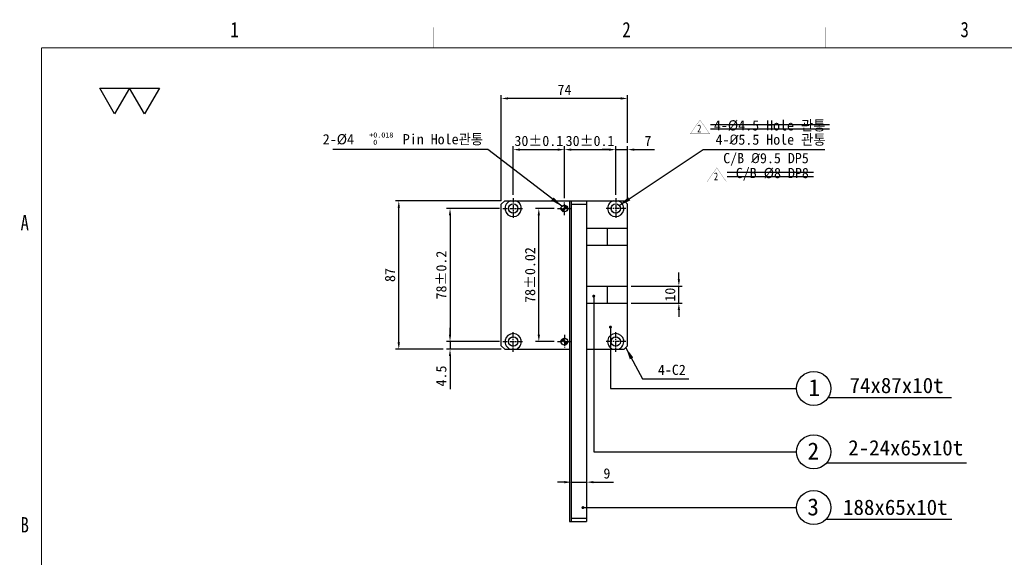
# Model space of a CAD drawing. Extents: x 2118 to 3271, y 824 to 1634.
# Tile 2 of 6: x 2118 to 2694, y 1319 to 1634. Entities that reach past the tile are written whole.
import ezdxf
from ezdxf.enums import TextEntityAlignment as Align

# ---------------------------------------------------------------- set-up
doc = ezdxf.new("R2010")
doc.units = 0
doc.header["$LTSCALE"] = 2
doc.header["$MEASUREMENT"] = 0
doc.linetypes.add('CENTER', pattern=[2, 1.25, -0.25, 0.25, -0.25])
doc.layers.get('0').update_dxf_attribs({"linetype": 'CONTINUOUS'})
doc.layers.get('DEFPOINTS').update_dxf_attribs({"linetype": 'CONTINUOUS'})
for name, color, linetype in [('3', 4, 'CONTINUOUS'), ('CEN', 3, 'CENTER'), ('DIM', 4, 'CONTINUOUS'), ('DIMENSION', 4, 'CONTINUOUS'), ('HATCHLINE', 1, 'CONTINUOUS'), ('PART_NO', 1, 'CONTINUOUS')]:
    doc.layers.add(name, color=color, linetype=linetype)
doc.dimstyles.new('A3', dxfattribs={"dimscale": 2, "dimtxt": 3, "dimasz": 2, "dimexe": 1, "dimexo": 1, "dimgap": 1, "dimtad": 1, "dimdec": 4, "dimdsep": 46, "dimtxsty": 'Standard', "dimcen": 2.5, "dimclrd": 4, "dimclre": 4, "dimclrt": 9, "dimazin": 2, "dimtfac": 1, "dimtdec": 4, "dimtmove": 0, "dimatfit": 3, "dimfxl": 1, "dimtolj": 1, "dimarcsym": 0})

# ---------------------------------------------------------------- blocks, each defined once
blk = doc.blocks.new('A3-DJ')
at = {"const_width": 0.2}
for points in [[(30, 269), (410, 269)], [(30, 269), (30, 10)]]:
    blk.add_lwpolyline(points, dxfattribs=at)
at = {"layer": '3', "const_width": 0.05}
for points in [[(106.5, 273), (106.5, 269)], [(183, 273), (183, 269)], [(26, 200), (30, 200)]]:
    blk.add_lwpolyline(points, dxfattribs=at)
at = {"layer": '3', "width": 0.8}
for s, p in [('1', (67.68, 272.54)), ('2', (144.18, 272.54)), ('3', (210.18, 272.54)), ('A', (26.72, 234.81)), ('B', (26.72, 175.81))]:
    blk.add_text(s, height=3, dxfattribs=at).set_placement(p, align=Align.MIDDLE)
blk = doc.blocks.new('A$C35ED56C0')
at = {"layer": 'DIM'}
for points in [[(0, 13.51), (15.6, 13.51), (7.8, 0)], [(15.6, 13.51), (31.2, 13.51), (23.4, 0)]]:
    blk.add_lwpolyline(points, close=True, dxfattribs=at)
blk = doc.blocks.new('*D7')
at = {"layer": 'DEFPOINTS', "color": 0}
for p in [(2399.87, 1588.06), (2473.87, 1560.06), (2399.87, 1526.06)]:
    blk.add_point(p, dxfattribs=at)
at = {"layer": 'DIMENSION', "color": 4, "lineweight": -2}
for p, q in [((2399.87, 1528.06), (2399.87, 1590.06)), ((2469.87, 1588.06), (2403.87, 1588.06)), ((2473.87, 1562.06), (2473.87, 1590.06))]:
    blk.add_line(p, q, dxfattribs=at)
at = {"layer": 'DIMENSION', "color": 4}
for points in [[(2403.87, 1588.73), (2403.87, 1587.39), (2399.87, 1588.06)], [(2469.87, 1588.73), (2469.87, 1587.39), (2473.87, 1588.06)]]:
    blk.add_solid(points, dxfattribs=at)
at = {"layer": 'DIMENSION', "color": 9, "insert": (2436.87, 1593.14), "char_height": 6, "attachment_point": 5}
blk.add_mtext('\\A1;74', dxfattribs=at)
blk = doc.blocks.new('*D8')
at = {"layer": 'DEFPOINTS', "color": 0}
for p in [(2473.87, 1558.06), (2466.87, 1529.56), (2473.87, 1526.06)]:
    blk.add_point(p, dxfattribs=at)
at = {"layer": 'DIMENSION', "color": 4, "lineweight": -2}
for p, q in [((2462.87, 1558.06), (2458.87, 1558.06)), ((2466.87, 1531.56), (2466.87, 1560.06)), ((2466.87, 1558.06), (2473.87, 1558.06)), ((2473.87, 1528.06), (2473.87, 1560.06)), ((2477.87, 1558.06), (2489.64, 1558.06))]:
    blk.add_line(p, q, dxfattribs=at)
at = {"layer": 'DIMENSION', "color": 4}
for points in [[(2462.87, 1558.73), (2462.87, 1557.39), (2466.87, 1558.06)], [(2477.87, 1558.73), (2477.87, 1557.39), (2473.87, 1558.06)]]:
    blk.add_solid(points, dxfattribs=at)
at = {"layer": 'DIMENSION', "color": 9, "insert": (2485.75, 1563.14), "char_height": 6, "attachment_point": 5}
blk.add_mtext('\\A1;7', dxfattribs=at)
blk = doc.blocks.new('*D9')
at = {"layer": 'DEFPOINTS', "color": 0}
for p in [(2466.87, 1558.06), (2466.87, 1529.56), (2436.87, 1527.56)]:
    blk.add_point(p, dxfattribs=at)
at = {"layer": 'DIMENSION', "color": 4, "lineweight": -2}
for p, q in [((2436.87, 1529.56), (2436.87, 1560.06)), ((2440.87, 1558.06), (2462.87, 1558.06)), ((2466.87, 1531.56), (2466.87, 1560.06))]:
    blk.add_line(p, q, dxfattribs=at)
at = {"layer": 'DIMENSION', "color": 4}
for points in [[(2440.87, 1558.73), (2440.87, 1557.39), (2436.87, 1558.06)], [(2462.87, 1558.73), (2462.87, 1557.39), (2466.87, 1558.06)]]:
    blk.add_solid(points, dxfattribs=at)
at = {"layer": 'DIMENSION', "color": 9, "insert": (2451.87, 1563.14), "char_height": 6, "attachment_point": 5}
blk.add_mtext('\\A1;30%%P0.1', dxfattribs=at)
blk = doc.blocks.new('*D10')
at = {"layer": 'DEFPOINTS', "color": 0}
for p in [(2436.87, 1558.06), (2406.87, 1529.56), (2436.87, 1527.56)]:
    blk.add_point(p, dxfattribs=at)
at = {"layer": 'DIMENSION', "color": 4, "lineweight": -2}
for p, q in [((2406.87, 1531.56), (2406.87, 1560.06)), ((2410.87, 1558.06), (2432.87, 1558.06)), ((2436.87, 1529.56), (2436.87, 1560.06))]:
    blk.add_line(p, q, dxfattribs=at)
at = {"layer": 'DIMENSION', "color": 4}
for points in [[(2410.87, 1558.73), (2410.87, 1557.39), (2406.87, 1558.06)], [(2432.87, 1558.73), (2432.87, 1557.39), (2436.87, 1558.06)]]:
    blk.add_solid(points, dxfattribs=at)
at = {"layer": 'DIMENSION', "color": 9, "insert": (2421.87, 1563.14), "char_height": 6, "attachment_point": 5}
blk.add_mtext('\\A1;30%%P0.1', dxfattribs=at)
blk = doc.blocks.new('*D11')
at = {"layer": 'DEFPOINTS', "color": 0}
for p in [(2440.87, 1379.23), (2449.87, 1379.17), (2449.87, 1363.19)]:
    blk.add_point(p, dxfattribs=at)
at = {"layer": 'DIMENSION', "color": 4, "lineweight": -2}
for p, q in [((2440.87, 1377.23), (2440.87, 1361.19)), ((2449.87, 1377.17), (2449.87, 1361.19)), ((2436.87, 1363.19), (2432.87, 1363.19)), ((2440.87, 1363.19), (2449.87, 1363.19)), ((2453.87, 1363.19), (2465.58, 1363.19))]:
    blk.add_line(p, q, dxfattribs=at)
at = {"layer": 'DIMENSION', "color": 4}
for points in [[(2436.87, 1363.86), (2436.87, 1362.53), (2440.87, 1363.19)], [(2453.87, 1363.86), (2453.87, 1362.53), (2449.87, 1363.19)]]:
    blk.add_solid(points, dxfattribs=at)
at = {"layer": 'DIMENSION', "color": 9, "insert": (2461.72, 1368.27), "char_height": 6, "attachment_point": 5}
blk.add_mtext('\\A1;9', dxfattribs=at)
blk = doc.blocks.new('*D12')
at = {"layer": 'DEFPOINTS', "color": 0}
for p in [(2400.87, 1445.56), (2369.87, 1441.06), (2401.87, 1441.06)]:
    blk.add_point(p, dxfattribs=at)
at = {"layer": 'DIMENSION', "color": 4, "lineweight": -2}
for p, q in [((2369.87, 1449.56), (2369.87, 1453.56)), ((2398.87, 1445.56), (2367.87, 1445.56)), ((2369.87, 1445.56), (2369.87, 1441.06)), ((2399.87, 1441.06), (2367.87, 1441.06)), ((2369.87, 1437.06), (2369.87, 1417.74))]:
    blk.add_line(p, q, dxfattribs=at)
at = {"layer": 'DIMENSION', "color": 4}
for points in [[(2369.2, 1449.56), (2370.53, 1449.56), (2369.87, 1445.56)], [(2369.2, 1437.06), (2370.53, 1437.06), (2369.87, 1441.06)]]:
    blk.add_solid(points, dxfattribs=at)
at = {"layer": 'DIMENSION', "color": 9, "insert": (2364.79, 1425.4), "char_height": 6, "attachment_point": 5, "rotation": 90}
blk.add_mtext('\\A1;4.5', dxfattribs=at)
blk = doc.blocks.new('*D13')
at = {"layer": 'DEFPOINTS', "color": 0}
for p in [(2400.87, 1523.56), (2369.87, 1445.56), (2400.87, 1445.56)]:
    blk.add_point(p, dxfattribs=at)
at = {"layer": 'DIMENSION', "color": 4, "lineweight": -2}
for p, q in [((2398.87, 1523.56), (2367.87, 1523.56)), ((2369.87, 1519.56), (2369.87, 1449.56)), ((2398.87, 1445.56), (2367.87, 1445.56))]:
    blk.add_line(p, q, dxfattribs=at)
at = {"layer": 'DIMENSION', "color": 4}
for points in [[(2369.2, 1519.56), (2370.53, 1519.56), (2369.87, 1523.56)], [(2369.2, 1449.56), (2370.53, 1449.56), (2369.87, 1445.56)]]:
    blk.add_solid(points, dxfattribs=at)
at = {"layer": 'DIMENSION', "color": 9, "insert": (2364.79, 1484.56), "char_height": 6, "attachment_point": 5, "rotation": 90}
blk.add_mtext('\\A1;78%%P0.2', dxfattribs=at)
blk = doc.blocks.new('*D14')
at = {"layer": 'DEFPOINTS', "color": 0}
for p in [(2339.87, 1528.06), (2401.87, 1528.06), (2367.87, 1441.06)]:
    blk.add_point(p, dxfattribs=at)
at = {"layer": 'DIMENSION', "color": 4, "lineweight": -2}
for p, q in [((2399.87, 1528.06), (2337.87, 1528.06)), ((2339.87, 1445.06), (2339.87, 1524.06)), ((2365.87, 1441.06), (2337.87, 1441.06))]:
    blk.add_line(p, q, dxfattribs=at)
at = {"layer": 'DIMENSION', "color": 4}
for points in [[(2339.2, 1524.06), (2340.53, 1524.06), (2339.87, 1528.06)], [(2339.2, 1445.06), (2340.53, 1445.06), (2339.87, 1441.06)]]:
    blk.add_solid(points, dxfattribs=at)
at = {"layer": 'DIMENSION', "color": 9, "insert": (2334.79, 1484.56), "char_height": 6, "attachment_point": 5, "rotation": 90}
blk.add_mtext('\\A1;87', dxfattribs=at)
blk = doc.blocks.new('*D15')
at = {"layer": 'DEFPOINTS', "color": 0}
for p in [(2421.87, 1523.56), (2432.87, 1523.56), (2432.87, 1445.56)]:
    blk.add_point(p, dxfattribs=at)
at = {"layer": 'DIMENSION', "color": 4, "lineweight": -2}
for p, q in [((2430.87, 1523.56), (2419.87, 1523.56)), ((2421.87, 1449.56), (2421.87, 1519.56)), ((2430.87, 1445.56), (2419.87, 1445.56))]:
    blk.add_line(p, q, dxfattribs=at)
at = {"layer": 'DIMENSION', "color": 4}
for points in [[(2421.2, 1519.56), (2422.53, 1519.56), (2421.87, 1523.56)], [(2421.2, 1449.56), (2422.53, 1449.56), (2421.87, 1445.56)]]:
    blk.add_solid(points, dxfattribs=at)
at = {"layer": 'DIMENSION', "color": 9, "insert": (2416.79, 1484.56), "char_height": 6, "attachment_point": 5, "rotation": 90}
blk.add_mtext('\\A1;78%%P0.02', dxfattribs=at)
blk = doc.blocks.new('*D16')
at = {"layer": 'DEFPOINTS', "color": 0}
for p in [(2473.87, 1478.06), (2503.87, 1478.06), (2473.87, 1468.06)]:
    blk.add_point(p, dxfattribs=at)
at = {"layer": 'DIMENSION', "color": 4, "lineweight": -2}
for p, q in [((2503.87, 1482.06), (2503.87, 1486.06)), ((2475.87, 1478.06), (2505.87, 1478.06)), ((2503.87, 1468.06), (2503.87, 1478.06)), ((2475.87, 1468.06), (2505.87, 1468.06)), ((2503.87, 1464.06), (2503.87, 1460.06))]:
    blk.add_line(p, q, dxfattribs=at)
at = {"layer": 'DIMENSION', "color": 4}
for points in [[(2503.2, 1482.06), (2504.53, 1482.06), (2503.87, 1478.06)], [(2503.2, 1464.06), (2504.53, 1464.06), (2503.87, 1468.06)]]:
    blk.add_solid(points, dxfattribs=at)
at = {"layer": 'DIMENSION', "color": 9, "insert": (2498.78, 1473.06), "char_height": 6, "attachment_point": 5, "rotation": 90}
blk.add_mtext('\\A1;10', dxfattribs=at)

msp = doc.modelspace()

# ---------------------------------------------------------------- hatches: boundary and pattern name
at = {"layer": 'HATCHLINE'}
h = msp.add_hatch(dxfattribs=at)
h.set_pattern_fill('ANSI31', color=256, scale=0.1, style=0)
h.set_pattern_definition([(135, (1734.85887, 914.5877), (0.2245064, 0.2245064), [])])
h.paths.add_polyline_path([(2438.86614, 1523.56101), (2436.86614, 1523.56101), (2436.86614, 1525.56101, -0.414213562)])
h.paths.add_polyline_path([(2434.86614, 1523.56101), (2436.86614, 1523.56101), (2436.86614, 1521.56101, -0.414213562)])
h = msp.add_hatch(dxfattribs=at)
h.set_pattern_fill('ANSI31', color=256, scale=0.1, style=0)
h.set_pattern_definition([(135, (1734.85887, 936.5877), (0.2245064, 0.2245064), [])])
h.paths.add_polyline_path([(2434.86614, 1445.56099, -0.414213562), (2436.86614, 1447.56099), (2436.86614, 1445.56099)])
h.paths.add_polyline_path([(2436.86614, 1445.56099), (2438.86614, 1445.56099, -0.414213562), (2436.86614, 1443.56099)])

# ---------------------------------------------------------------- linework, layer by layer
for p, q in [((2401.86614, 1528.06101), (2399.86614, 1526.06101)), ((2401.86614, 1528.06101), (2471.86614, 1528.06101)), ((2439.86614, 1528.06101), (2439.86614, 1340.06101)), ((2440.86614, 1528.06101), (2440.86614, 1340.06101)), ((2449.86614, 1528.06101), (2449.86614, 1340.06101)), ((2471.86614, 1528.06101), (2473.86614, 1526.06101)), ((2399.86614, 1443.06099), (2399.86614, 1526.06101)), ((2440.86614, 1526.061), (2449.86614, 1526.061)), ((2473.86614, 1443.06099), (2473.86614, 1526.06101)), ((2449.86614, 1512.06101), (2473.86614, 1512.06101)), ((2461.86614, 1512.06101), (2461.86614, 1502.06101)), ((2449.86614, 1502.06101), (2473.86614, 1502.06101)), ((2449.86614, 1478.06101), (2473.86614, 1478.06101)), ((2461.86614, 1478.06101), (2461.86614, 1468.06101)), ((2449.86614, 1468.06101), (2473.86614, 1468.06101)), ((2401.86614, 1441.06099), (2399.86614, 1443.06099)), ((2473.86614, 1443.06099), (2471.86614, 1441.06099)), ((2401.86614, 1441.06099), (2439.86614, 1441.06099)), ((2449.86614, 1441.06099), (2471.86614, 1441.06099)), ((2439.86614, 1340.06101), (2449.86614, 1340.06101)), ((2440.86614, 1342.06101), (2449.86614, 1342.06101))]:
    msp.add_line(p, q)
for centre in [(2406.86614, 1523.56099), (2466.86614, 1523.56099), (2406.86614, 1445.56101), (2466.86614, 1445.56101)]:
    msp.add_circle(centre, 2.75)
at = {"linetype": 'ByBlock'}
for centre in [(2436.86614, 1523.56101), (2436.86614, 1445.56099)]:
    msp.add_circle(centre, 2, dxfattribs=at)
for centre, start, end in [((2406.86614, 1523.56099), 108.67107053, 71.32892947), ((2466.86614, 1523.56099), 108.67107053, 71.32892947), ((2406.86614, 1445.56101), 288.67107053, 251.32892947), ((2466.86614, 1445.56101), 288.67107053, 251.32892947)]:
    msp.add_arc(centre, 4.75, start, end)
at = {"layer": 'CEN'}
for p, q in [((2406.86614, 1529.56099), (2406.86614, 1517.56099)), ((2466.86614, 1529.56099), (2466.86614, 1517.56099)), ((2400.86614, 1523.56099), (2412.86614, 1523.56099)), ((2432.86614, 1523.56101), (2440.86614, 1523.56101)), ((2436.86614, 1519.56101), (2436.86614, 1527.56101)), ((2472.86614, 1523.56099), (2460.86614, 1523.56099)), ((2406.86614, 1439.56101), (2406.86614, 1451.56101)), ((2436.86614, 1449.56099), (2436.86614, 1441.56099)), ((2466.86614, 1439.56101), (2466.86614, 1451.56101)), ((2400.86614, 1445.56101), (2412.86614, 1445.56101)), ((2432.86614, 1445.56099), (2440.86614, 1445.56099)), ((2472.86614, 1445.56101), (2460.86614, 1445.56101))]:
    msp.add_line(p, q, dxfattribs=at)
at = {"layer": 'DIMENSION'}
for p, q in [((2591.30726, 1412.83049), (2663.53441, 1412.83049)), ((2590.50004, 1374.57839), (2672.38419, 1374.57839)), ((2590.18328, 1341.51314), (2663.76729, 1341.51314))]:
    msp.add_line(p, q, dxfattribs=at)
for centre in [(2582.825, 1418.12683), (2582.825, 1380.98883), (2582.825, 1348.28483)]:
    msp.add_circle(centre, 10, dxfattribs=at)
at = {"layer": 'PART_NO'}
for p, q in [((2592.00114, 1572.64483), (2522.34014, 1572.64483)), ((2592.00114, 1570.13183), (2522.34014, 1570.13183)), ((2582.65914, 1544.56583), (2532.15414, 1544.56583)), ((2582.65914, 1542.05283), (2532.15414, 1542.05283))]:
    msp.add_line(p, q, dxfattribs=at)
at = {"layer": 'PART_NO', "const_width": 0.1125}
for points in [[(2516.23214, 1575.47163), (2510.60714, 1567.37163)], [(2521.85714, 1567.37163), (2516.23214, 1575.47163)], [(2510.60714, 1567.37163), (2521.85714, 1567.37163)], [(2526.04614, 1547.39263), (2520.42114, 1539.29263)], [(2531.67114, 1539.29263), (2526.04614, 1547.39263)], [(2520.42114, 1539.29263), (2531.67114, 1539.29263)]]:
    msp.add_lwpolyline(points, dxfattribs=at)

# ---------------------------------------------------------------- block references
at = {"xscale": 2.999999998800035, "yscale": 2.999999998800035, "zscale": 2.999999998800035}
msp.add_blockref('A3-DJ', (2040.68005, 810.7678), dxfattribs=at)
at = {"layer": 'DIMENSION', "xscale": 1.119999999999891, "yscale": 1.119999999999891, "zscale": 1.119999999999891}
msp.add_blockref('A$C35ED56C0', (2164.7176, 1578.98), dxfattribs=at)

# ---------------------------------------------------------------- texts
at = {"layer": 'DIMENSION', "color": 9}
for s, p in [('+0.018', (2322.59088, 1565.15797)), ('0', (2324.92288, 1560.88397))]:
    msp.add_text(s, height=3, dxfattribs=at).set_placement(p)
at = {"layer": 'DIMENSION'}
for s, p in [('1', (2579.70077, 1413.59488)), ('2', (2579.19685, 1376.46642)), ('3', (2579.08732, 1343.71524))]:
    msp.add_text(s, height=10, dxfattribs=at).set_placement(p)
at = {"layer": 'DIMENSION', "color": 9, "attachment_point": 6}
for s, insert, char_height in [('4-%%C4.5 Hole 관통', (2589.69667, 1571.98704), 6), ('2-%%C4       Pin Hole관통', (2389.2299, 1563.85978), 6), ('4-{\\fISOCPEUR|b0|i0|c0|p34;%%C}5.5 Hole 관통', (2589.79953, 1563.64004), 6), ('C/B {\\fISOCPEUR|b0|i0|c0|p34;%%C}9.5 DP5', (2579.93788, 1552.36125), 6), ('C/B %%C8 DP8', (2579.98902, 1543.63125), 6), ('4-C2', (2507.93737, 1428.97753), 6), ('74x87x10t', (2658.88098, 1419.81541), 9), ('2-24x65x10t', (2670.3623, 1383.28431), 9), ('188x65x10t', (2661.22352, 1348.42944), 9)]:
    msp.add_mtext(s, dxfattribs=dict(at, insert=insert, char_height=char_height))
at = {"layer": 'PART_NO', "width": 0.8}
for p in [(2515.81972, 1570.45818), (2525.63372, 1542.37918)]:
    msp.add_text('2', height=4.5, dxfattribs=at).set_placement(p, align=Align.MIDDLE)

# ---------------------------------------------------------------- dimensions: what is measured, and where the dimension line sits
at = {"layer": 'DIMENSION'}
for base, p1, p2, angle, picture, middle in [((2399.86614, 1588.06101), (2473.86614, 1560.06101), (2399.86614, 1526.06101), 180, '*D7', (2436.86614, 1593.1449)), ((2339.86614, 1528.06101), (2367.86614, 1441.06099), (2401.86614, 1528.06101), 90, '*D14', (2334.78625, 1484.561))]:
    dim = msp.add_linear_dim(base=base, p1=p1, p2=p2, angle=angle, dimstyle='A3', dxfattribs=at)
    dim.commit()
    dim.dimension.update_dxf_attribs({"geometry": picture, "text_midpoint": middle})
for base, p1, p2, angle, text, picture, middle in [((2436.86614, 1558.06101), (2406.86614, 1529.56099), (2436.86614, 1527.56101), 180, '<>%%P0.1', '*D10', (2421.86614, 1563.1449)), ((2466.86614, 1558.06101), (2436.86614, 1527.56101), (2466.86614, 1529.56099), 180, '<>%%P0.1', '*D9', (2451.86614, 1563.1449)), ((2369.86614, 1445.56101), (2400.86614, 1523.56099), (2400.86614, 1445.56101), 90, '<>%%P0.2', '*D13', (2364.78625, 1484.561)), ((2421.86614, 1523.56101), (2432.86614, 1445.56099), (2432.86614, 1523.56101), 90, '<>%%P0.02', '*D15', (2416.78625, 1484.561))]:
    dim = msp.add_linear_dim(base=base, p1=p1, p2=p2, angle=angle, text=text, dimstyle='A3', override={"dimscale": 2, "dimtxt": 3, "dimtxsty": 'Standard', "dimclrt": 9}, dxfattribs=at)
    dim.commit()
    dim.dimension.update_dxf_attribs({"geometry": picture, "text_midpoint": middle})
for base, p1, p2, angle, picture, middle in [((2473.86614, 1558.06101), (2466.86614, 1529.56099), (2473.86614, 1526.06101), 180, '*D8', (2485.75163, 1558.06101)), ((2369.86614, 1441.06099), (2400.86614, 1445.56101), (2401.86614, 1441.06099), 90, '*D12', (2369.86614, 1425.40054)), ((2449.86614, 1363.19483), (2440.86614, 1379.23012), (2449.86614, 1379.16883), 180, '*D11', (2461.72367, 1363.19483))]:
    dim = msp.add_linear_dim(base=base, p1=p1, p2=p2, angle=angle, dimstyle='A3', dxfattribs=at)
    dim.commit()
    dim.dimension.update_dxf_attribs({"geometry": picture, "text_midpoint": middle, "dimtype": 160})
dim = msp.add_linear_dim(base=(2503.86614, 1478.06101), p1=(2473.86614, 1468.06101), p2=(2473.86614, 1478.06101), angle=90, dimstyle='A3', override={"dimscale": 2, "dimtxt": 3, "dimtxsty": 'Standard', "dimclrt": 9}, dxfattribs=at)
dim.commit()
dim.dimension.update_dxf_attribs({"geometry": '*D16', "text_midpoint": (2503.86614, 1473.06101), "dimtype": 160})

# ---------------------------------------------------------------- leaders
for points, override in [([(2435.37304, 1524.89166), (2392.01365, 1558.06101), (2301.22606, 1558.06101)], {"dimscale": 3.5, "dimtxt": 2.5, "dimgap": 1, "dimtad": 0, "dimtxsty": 'Standard', "dimclrt": 9}), ([(2468.96089, 1525.34272), (2518.06866, 1558.06101), (2589.32048, 1558.06101)], {"dimscale": 3.5, "dimtxt": 2.5, "dimgap": 1, "dimtad": 0, "dimtxsty": 'Standard', "dimclrt": 9}), ([(2454.006, 1472.21083), (2454.006, 1380.98883), (2572.825, 1380.98883)], {"dimscale": 3.5, "dimtxt": 2.5, "dimtad": 0, "dimldrblk": 'DOTSMALL'}), ([(2463.786, 1454.09483), (2463.786, 1418.12683), (2572.825, 1418.12683)], {"dimscale": 3.5, "dimtxt": 2.5, "dimtad": 0, "dimldrblk": 'DOTSMALL'}), ([(2472.86614, 1441.92486), (2482.56999, 1423.68899), (2509.645, 1423.68899)], {"dimscale": 3.5, "dimtxt": 2.5, "dimgap": 1, "dimtad": 0, "dimtxsty": 'Standard', "dimclrt": 9}), ([(2447.69827, 1348.28483), (2572.825, 1348.28483)], {"dimscale": 3.5, "dimtxt": 2.5, "dimgap": 1, "dimtad": 0, "dimtxsty": 'Standard', "dimclrt": 9, "dimldrblk": 'DOTSMALL'})]:
    msp.add_leader(points, dimstyle='A3', override=override, dxfattribs=at)

doc.saveas('drawing.dxf')
